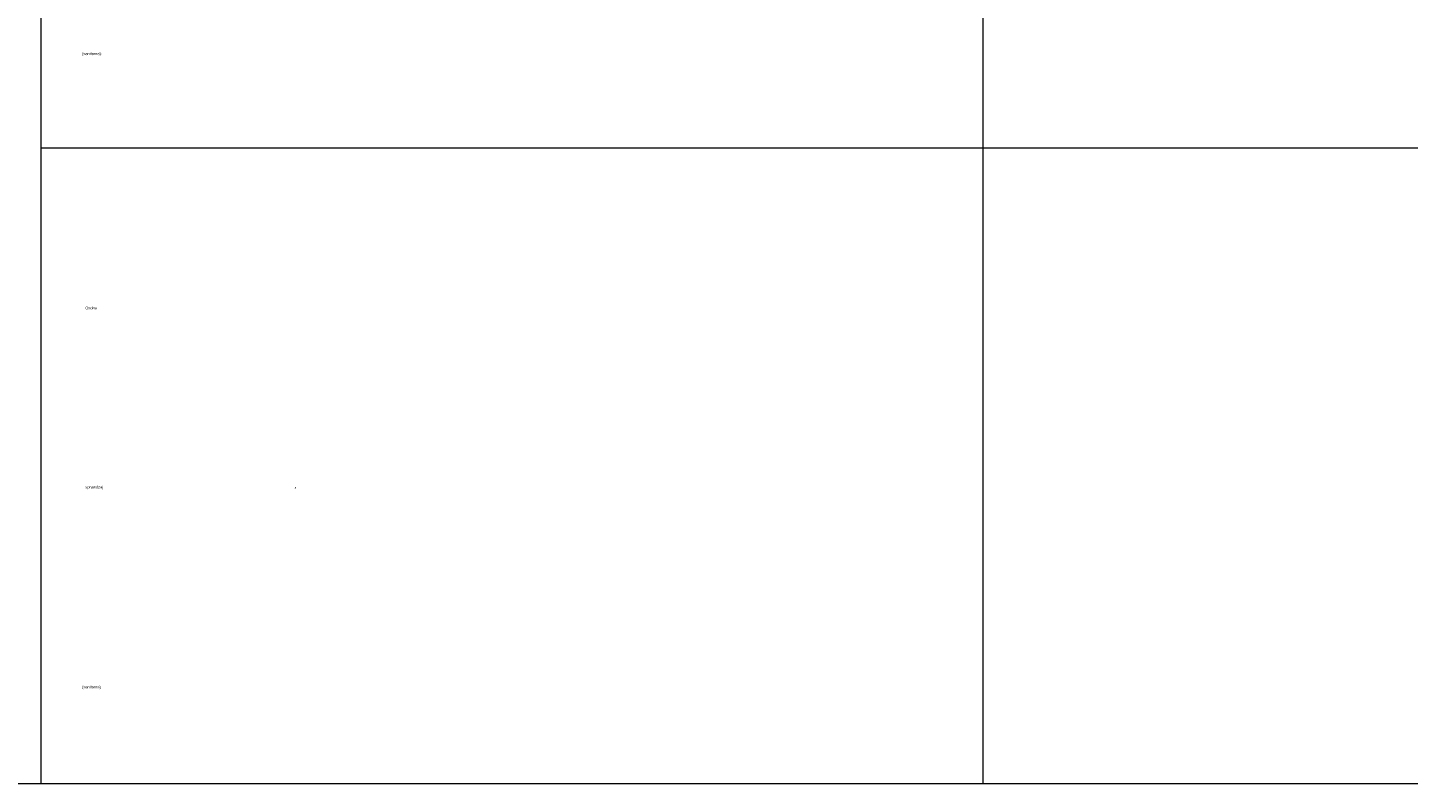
# Model space of a CAD drawing. Header units: millimetres. Extents: x 116 to 15750, y -6945 to 9999.
# Tile 11 of 150: x 7088 to 7361, y -6881 to -6731. Entities that reach past the tile are written whole.
import ezdxf

# ---------------------------------------------------------------- set-up
doc = ezdxf.new("R2010")
doc.units = ezdxf.units.MM
doc.layers.get('0').update_dxf_attribs({"color": 252})
doc.styles.get("Standard").update_dxf_attribs({"font": 'simplex.shx'})

msp = doc.modelspace()

# ---------------------------------------------------------------- hatches: boundary and pattern name
h = msp.add_hatch(color=7)
h.dxf.hatch_style = 2
h.paths.add_polyline_path([(7099.05, -6822.53), (7099.05, -6822.89), (7099.05, -6822.53), (7099.05, -6822.89)])
h = msp.add_hatch(color=7)
h.paths.add_polyline_path([(7109.41, -6822.53), (7109.41, -6822.89)])
h.paths.add_polyline_path([(7109.41, -6822.89), (7109.41, -6822.58), (7109.41, -6822.71)])
for points in [[(7128.92, -6822.89), (7128.92, -6822.58), (7128.92, -6822.89), (7128.92, -6822.53)], [(7175.86, -6822.89), (7175.86, -6822.58), (7175.86, -6822.89), (7175.86, -6822.53)], [(7216.09, -6822.89), (7216.09, -6822.58), (7216.09, -6822.89), (7216.09, -6822.53)]]:
    msp.add_hatch(color=7).paths.add_polyline_path(points)
h = msp.add_hatch(color=7)
h.dxf.hatch_style = 2
h.paths.add_polyline_path([(7140.5, -6822.53), (7140.5, -6822.89), (7140.86, -6822.53), (7140.5, -6822.53), (7140.81, -6822.53), (7140.86, -6822.89), (7140.5, -6822.89), (7140.5, -6822.53), (7140.5, -6822.89)])
h = msp.add_hatch(color=7)
h.paths.add_polyline_path([(7153.91, -6822.53), (7153.91, -6822.71), (7153.91, -6822.89)])
h.paths.add_polyline_path([(7153.91, -6822.89), (7153.91, -6822.58)])
h = msp.add_hatch(color=7)
h.dxf.hatch_style = 2
h.paths.add_polyline_path([(7165.49, -6822.53), (7165.49, -6822.89), (7165.49, -6822.58), (7165.49, -6822.89)])
h = msp.add_hatch(color=7)
h.dxf.hatch_style = 2
h.paths.add_polyline_path([(7205.12, -6822.89), (7205.12, -6822.58), (7205.12, -6822.89), (7205.12, -6822.53)])

# ---------------------------------------------------------------- linework, layer by layer
at = {"color": 7, "lineweight": 0}
msp.add_lwpolyline([(4120.44, -6881.4), (8114.39, -6881.4), (8114.39, -4044.67), (4120.44, -4044.67)], close=True, dxfattribs=at)
for points in [[(7090.23, -6355.01), (7090.23, -6881.4)], [(7277.05, -6355.01), (7277.05, -6881.4)], [(7090.23, -6755.34), (7827.11, -6755.34)], [(7090.23, -6881.4), (8114.39, -6881.4)]]:
    msp.add_lwpolyline(points, dxfattribs=at)

# ---------------------------------------------------------------- texts
at = {"color": 7, "char_height": 0.5649, "attachment_point": 1}
for s, insert in [('{\\fT3romans.shxHorz2_540683N0|b0|i0|c0;(sanitarna):}', (7098.4, -6736.39)), ('{\\fT3romans.shxHorz2_540683N0|b0|i0|c0;Osoba}', (7099.05, -6786.83)), ('{\\fT3romans.shxHorz2_540683N0|b0|i0|c0;sprawdzaj}', (7099.05, -6822.33)), ('{\\fT3romans.shxHorz2_540683N0|b0|i0|c0;(sanitarna)}', (7098.4, -6862.01))]:
    msp.add_mtext(s, dxfattribs=dict(at, insert=insert))

doc.saveas('drawing.dxf')
